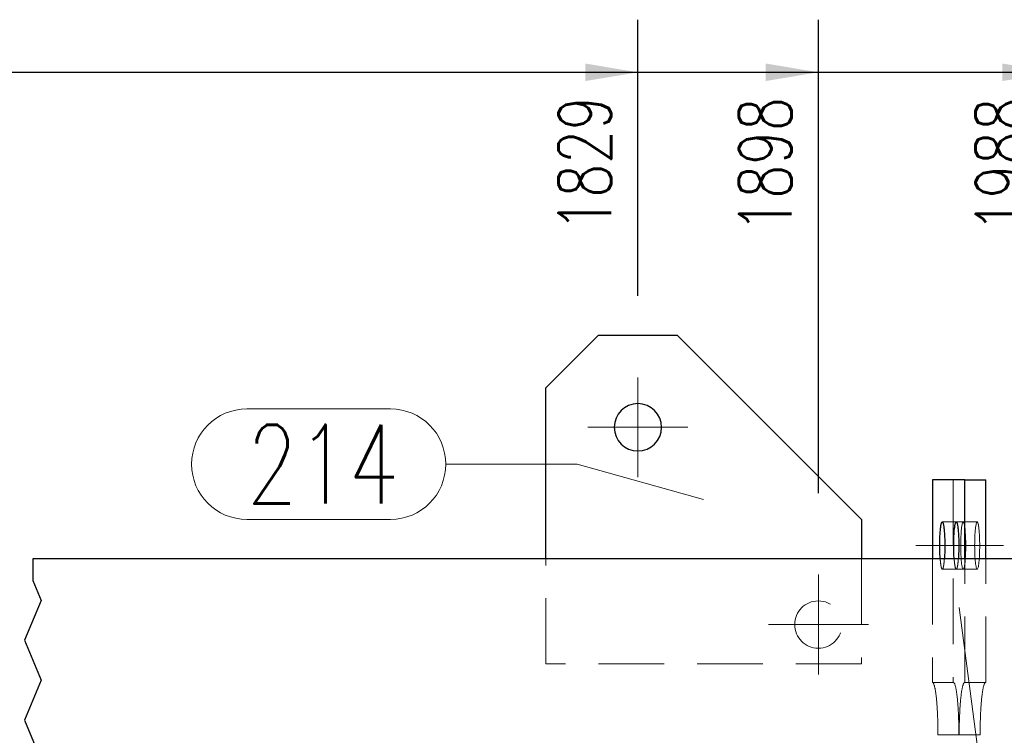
# Model space of a CAD drawing. Header units: millimetres. Extents: x -144 to 709, y 12312 to 12982.
# Tile 17 of 57: x 0 to 37, y 12572 to 12600. Entities that reach past the tile are written whole.
import ezdxf

# ---------------------------------------------------------------- set-up
doc = ezdxf.new("R2010")
doc.units = ezdxf.units.MM
doc.header["$LTSCALE"] = 10
doc.linetypes.add('HIDDEN', pattern=[0.375, 0.25, -0.125])
doc.linetypes.add('MITTE', pattern=[2, 1.25, -0.25, 0.25, -0.25])
doc.layers.get('Defpoints').update_dxf_attribs({"color": 1})
for name, color, linetype, lineweight in [('PS_Bolt', 4, 'Continuous', 13), ('PS_DIM', 4, 'Continuous', 13), ('PS_Hidden', 2, 'HIDDEN', 9), ('PS_Mid', 5, 'MITTE', 15), ('PS_Pos', 1, 'Continuous', 15), ('PS_Shape', 161, 'Continuous', 30), ('PS_SOLID', 7, 'Continuous', 30)]:
    doc.layers.add(name, color=color, linetype=linetype, lineweight=lineweight)
doc.styles.add('simplex', font='simplex.shx', dxfattribs={"width": 0.75})
doc.dimstyles.new('1_10_GŁ_DS1-LS10', dxfattribs={"dimtxt": 2, "dimasz": 2, "dimexe": 2, "dimexo": 5, "dimgap": 1, "dimtad": 1, "dimjust": 4, "dimdec": 0, "dimlfac": 10, "dimtxsty": 'simplex', "dimblk1": 'NONE', "dimsah": 1, "dimcen": 2, "dimclrd": 256, "dimclre": 256, "dimclrt": 3, "dimadec": 1, "dimazin": 0, "dimtfac": 1, "dimtdec": 0, "dimtmove": 2, "dimatfit": 3, "dimfxl": 1, "dimarcsym": 0})

# ---------------------------------------------------------------- blocks, each defined once
blk = doc.blocks.new('*D133')
at = {"layer": 'Defpoints', "color": 0, "transparency": 16777216}
for p in [(23.41, 12597.537), (23.41, 12584.037), (-62.639, 12565.037)]:
    blk.add_point(p, dxfattribs=at)
at = {"layer": 'PS_DIM', "lineweight": -2, "transparency": 16777216}
for p, q in [((-62.639, 12570.037), (-62.639, 12599.537)), ((23.41, 12589.037), (23.41, 12599.537)), ((-62.639, 12597.537), (21.41, 12597.537))]:
    blk.add_line(p, q, dxfattribs=at)
at = {"layer": 'PS_DIM', "transparency": 16777216}
blk.add_solid([(21.41, 12597.871), (21.41, 12597.204), (23.41, 12597.537)], dxfattribs=at)
at = {"layer": 'PS_DIM', "color": 3, "transparency": 16777216, "insert": (21.39, 12594.053), "char_height": 2, "attachment_point": 5, "rotation": 90, "style": 'simplex'}
blk.add_mtext('1829', dxfattribs=at)
blk = doc.blocks.new('_None')
blk = doc.blocks.new('*D134')
at = {"layer": 'Defpoints', "color": 0, "transparency": 16777216}
for p in [(30.271, 12597.537), (30.271, 12576.537), (-62.639, 12565.037)]:
    blk.add_point(p, dxfattribs=at)
at = {"layer": 'PS_DIM', "lineweight": -2, "transparency": 16777216}
for p, q in [((-62.639, 12570.037), (-62.639, 12599.537)), ((30.271, 12581.537), (30.271, 12599.537)), ((-62.639, 12597.537), (28.271, 12597.537))]:
    blk.add_line(p, q, dxfattribs=at)
at = {"layer": 'PS_DIM', "transparency": 16777216}
blk.add_solid([(28.271, 12597.871), (28.271, 12597.204), (30.271, 12597.537)], dxfattribs=at)
at = {"layer": 'PS_DIM', "color": 3, "transparency": 16777216, "insert": (28.251, 12594.017), "char_height": 2, "attachment_point": 5, "rotation": 90, "style": 'simplex'}
blk.add_mtext('1898', dxfattribs=at)
blk = doc.blocks.new('*D135')
at = {"layer": 'Defpoints', "color": 0, "transparency": 16777216}
for p in [(39.271, 12597.537), (39.271, 12576.537), (-62.639, 12565.037)]:
    blk.add_point(p, dxfattribs=at)
at = {"layer": 'PS_DIM', "lineweight": -2, "transparency": 16777216}
for p, q in [((-62.639, 12570.037), (-62.639, 12599.537)), ((39.271, 12581.537), (39.271, 12599.537)), ((-62.639, 12597.537), (37.271, 12597.537))]:
    blk.add_line(p, q, dxfattribs=at)
at = {"layer": 'PS_DIM', "transparency": 16777216}
blk.add_solid([(37.271, 12597.871), (37.271, 12597.204), (39.271, 12597.537)], dxfattribs=at)
at = {"layer": 'PS_DIM', "color": 3, "transparency": 16777216, "insert": (37.251, 12594.017), "char_height": 2, "attachment_point": 5, "rotation": 90, "style": 'simplex'}
blk.add_mtext('1988', dxfattribs=at)
blk = doc.blocks.new('*D136')
at = {"layer": 'Defpoints', "color": 0, "transparency": 16777216}
for p in [(49.059, 12597.537), (49.059, 12584.037), (-62.639, 12565.037)]:
    blk.add_point(p, dxfattribs=at)
at = {"layer": 'PS_DIM', "lineweight": -2, "transparency": 16777216}
for p, q in [((-62.639, 12570.037), (-62.639, 12599.537)), ((49.059, 12589.037), (49.059, 12599.537)), ((-62.639, 12597.537), (47.059, 12597.537))]:
    blk.add_line(p, q, dxfattribs=at)
at = {"layer": 'PS_DIM', "transparency": 16777216}
blk.add_solid([(47.059, 12597.871), (47.059, 12597.204), (49.059, 12597.537)], dxfattribs=at)
at = {"layer": 'PS_DIM', "color": 3, "transparency": 16777216, "insert": (47.039, 12593.91), "char_height": 2, "attachment_point": 5, "rotation": 90, "style": 'simplex'}
blk.add_mtext('2086', dxfattribs=at)
blk = doc.blocks.new('*D137')
at = {"layer": 'Defpoints', "color": 0, "transparency": 16777216}
for p in [(191.459, 12597.537), (191.459, 12576.537), (-62.639, 12565.037)]:
    blk.add_point(p, dxfattribs=at)
at = {"layer": 'PS_DIM', "lineweight": -2, "transparency": 16777216}
for p, q in [((-62.639, 12570.037), (-62.639, 12599.537)), ((191.459, 12581.537), (191.459, 12599.537)), ((-62.639, 12597.537), (189.459, 12597.537))]:
    blk.add_line(p, q, dxfattribs=at)
at = {"layer": 'PS_DIM', "transparency": 16777216}
blk.add_solid([(189.459, 12597.871), (189.459, 12597.204), (191.459, 12597.537)], dxfattribs=at)
at = {"layer": 'PS_DIM', "color": 3, "transparency": 16777216, "insert": (189.439, 12593.91), "char_height": 2, "attachment_point": 5, "rotation": 90, "style": 'simplex'}
blk.add_mtext('6926', dxfattribs=at)
blk = doc.blocks.new('*D138')
at = {"layer": 'Defpoints', "color": 0, "transparency": 16777216}
for p in [(200.459, 12597.537), (200.459, 12576.537), (-62.639, 12565.037)]:
    blk.add_point(p, dxfattribs=at)
at = {"layer": 'PS_DIM', "lineweight": -2, "transparency": 16777216}
for p, q in [((-62.639, 12570.037), (-62.639, 12599.537)), ((200.459, 12581.537), (200.459, 12599.537)), ((-62.639, 12597.537), (198.459, 12597.537))]:
    blk.add_line(p, q, dxfattribs=at)
at = {"layer": 'PS_DIM', "transparency": 16777216}
blk.add_solid([(198.459, 12597.871), (198.459, 12597.204), (200.459, 12597.537)], dxfattribs=at)
at = {"layer": 'PS_DIM', "color": 3, "transparency": 16777216, "insert": (198.439, 12594.053), "char_height": 2, "attachment_point": 5, "rotation": 90, "style": 'simplex'}
blk.add_mtext('7016', dxfattribs=at)
blk = doc.blocks.new('*D139')
at = {"layer": 'Defpoints', "color": 0, "transparency": 16777216}
for p in [(211.897, 12597.537), (211.897, 12584.037), (-62.639, 12565.037)]:
    blk.add_point(p, dxfattribs=at)
at = {"layer": 'PS_DIM', "lineweight": -2, "transparency": 16777216}
for p, q in [((-62.639, 12570.037), (-62.639, 12599.537)), ((211.897, 12589.037), (211.897, 12599.537)), ((-62.639, 12597.537), (209.897, 12597.537))]:
    blk.add_line(p, q, dxfattribs=at)
at = {"layer": 'PS_DIM', "transparency": 16777216}
blk.add_solid([(209.897, 12597.871), (209.897, 12597.204), (211.897, 12597.537)], dxfattribs=at)
at = {"layer": 'PS_DIM', "color": 3, "transparency": 16777216, "insert": (209.877, 12594.017), "char_height": 2, "attachment_point": 5, "rotation": 90, "style": 'simplex'}
blk.add_mtext('7130', dxfattribs=at)
blk = doc.blocks.new('*D140')
at = {"layer": 'Defpoints', "color": 0, "transparency": 16777216}
for p in [(231.897, 12597.537), (231.897, 12584.037), (-62.639, 12565.037)]:
    blk.add_point(p, dxfattribs=at)
at = {"layer": 'PS_DIM', "lineweight": -2, "transparency": 16777216}
for p, q in [((-62.639, 12570.037), (-62.639, 12599.537)), ((231.897, 12589.037), (231.897, 12599.537)), ((-62.639, 12597.537), (229.897, 12597.537))]:
    blk.add_line(p, q, dxfattribs=at)
at = {"layer": 'PS_DIM', "transparency": 16777216}
blk.add_solid([(229.897, 12597.871), (229.897, 12597.204), (231.897, 12597.537)], dxfattribs=at)
at = {"layer": 'PS_DIM', "color": 3, "transparency": 16777216, "insert": (229.877, 12593.875), "char_height": 2, "attachment_point": 5, "rotation": 90, "style": 'simplex'}
blk.add_mtext('7330', dxfattribs=at)
blk = doc.blocks.new('*D141')
at = {"layer": 'Defpoints', "color": 0, "transparency": 16777216}
for p in [(327.897, 12597.537), (327.897, 12584.037), (-62.639, 12565.037)]:
    blk.add_point(p, dxfattribs=at)
at = {"layer": 'PS_DIM', "lineweight": -2, "transparency": 16777216}
for p, q in [((-62.639, 12570.037), (-62.639, 12599.537)), ((327.897, 12589.037), (327.897, 12599.537)), ((-62.639, 12597.537), (325.897, 12597.537))]:
    blk.add_line(p, q, dxfattribs=at)
at = {"layer": 'PS_DIM', "transparency": 16777216}
blk.add_solid([(325.897, 12597.871), (325.897, 12597.204), (327.897, 12597.537)], dxfattribs=at)
at = {"layer": 'PS_DIM', "color": 3, "transparency": 16777216, "insert": (325.877, 12593.446), "char_height": 2, "attachment_point": 5, "rotation": 90, "style": 'simplex'}
blk.add_mtext('11730', dxfattribs=at)
blk = doc.blocks.new('*D142')
at = {"layer": 'Defpoints', "color": 0, "transparency": 16777216}
for p in [(348.298, 12597.537), (348.298, 12576.537), (-62.639, 12565.037)]:
    blk.add_point(p, dxfattribs=at)
at = {"layer": 'PS_DIM', "lineweight": -2, "transparency": 16777216}
for p, q in [((-62.639, 12570.037), (-62.639, 12599.537)), ((348.298, 12581.537), (348.298, 12599.537)), ((-62.639, 12597.537), (346.298, 12597.537))]:
    blk.add_line(p, q, dxfattribs=at)
at = {"layer": 'PS_DIM', "transparency": 16777216}
blk.add_solid([(346.298, 12597.871), (346.298, 12597.204), (348.298, 12597.537)], dxfattribs=at)
at = {"layer": 'PS_DIM', "color": 3, "transparency": 16777216, "insert": (346.278, 12593.446), "char_height": 2, "attachment_point": 5, "rotation": 90, "style": 'simplex'}
blk.add_mtext('11935', dxfattribs=at)
blk = doc.blocks.new('*D143')
at = {"layer": 'Defpoints', "color": 0, "transparency": 16777216}
for p in [(356.87, 12597.537), (356.87, 12579.037), (-62.639, 12565.037)]:
    blk.add_point(p, dxfattribs=at)
at = {"layer": 'PS_DIM', "lineweight": -2, "transparency": 16777216}
for p, q in [((-62.639, 12570.037), (-62.639, 12599.537)), ((356.87, 12584.037), (356.87, 12599.537)), ((-62.639, 12597.537), (354.87, 12597.537))]:
    blk.add_line(p, q, dxfattribs=at)
at = {"layer": 'PS_DIM', "transparency": 16777216}
blk.add_solid([(354.87, 12597.871), (354.87, 12597.204), (356.87, 12597.537)], dxfattribs=at)
at = {"layer": 'PS_DIM', "color": 3, "transparency": 16777216, "insert": (354.85, 12593.303), "char_height": 2, "attachment_point": 5, "rotation": 90, "style": 'simplex'}
blk.add_mtext('12020', dxfattribs=at)
blk = doc.blocks.new('*X353')
at = {"color": 1}
for p, q in [((0.41, 12579.037), (0.41, 12578.214)), ((0.41, 12578.214), (0.731, 12577.455)), ((0.731, 12577.455), (0.089, 12575.938)), ((0.089, 12575.938), (0.731, 12574.421)), ((0.731, 12574.421), (0.089, 12572.904)), ((0.089, 12572.904), (0.731, 12571.387))]:
    blk.add_line(p, q, dxfattribs=at)
at = {"layer": 'PS_Hidden', "color": 2, "linetype": 'HIDDEN'}
for p, q in [((35.401, 12582.037), (35.401, 12574.337)), ((34.983, 12580.437), (35.513, 12580.437)), ((35.513, 12580.437), (36.309, 12580.437)), ((35.717, 12580.233), (35.71, 12580.174)), ((35.725, 12580.286), (35.717, 12580.233)), ((35.733, 12580.331), (35.725, 12580.286)), ((35.741, 12580.369), (35.733, 12580.331)), ((35.75, 12580.399), (35.741, 12580.369)), ((35.759, 12580.42), (35.75, 12580.399)), ((35.769, 12580.433), (35.759, 12580.42)), ((35.778, 12580.437), (35.769, 12580.433)), ((35.787, 12580.433), (35.778, 12580.437)), ((35.797, 12580.42), (35.787, 12580.433)), ((35.806, 12580.399), (35.797, 12580.42)), ((35.815, 12580.369), (35.806, 12580.399)), ((35.823, 12580.331), (35.815, 12580.369)), ((35.831, 12580.286), (35.823, 12580.331)), ((35.839, 12580.233), (35.831, 12580.286)), ((35.846, 12580.174), (35.839, 12580.233)), ((36.248, 12580.233), (36.241, 12580.174)), ((36.256, 12580.286), (36.248, 12580.233)), ((36.264, 12580.331), (36.256, 12580.286)), ((36.272, 12580.369), (36.264, 12580.331)), ((36.281, 12580.399), (36.272, 12580.369)), ((36.29, 12580.42), (36.281, 12580.399)), ((36.299, 12580.433), (36.29, 12580.42)), ((36.309, 12580.437), (36.299, 12580.433)), ((36.318, 12580.433), (36.309, 12580.437)), ((36.327, 12580.42), (36.318, 12580.433)), ((36.336, 12580.399), (36.327, 12580.42)), ((36.345, 12580.369), (36.336, 12580.399)), ((36.354, 12580.331), (36.345, 12580.369)), ((36.362, 12580.286), (36.354, 12580.331)), ((36.369, 12580.233), (36.362, 12580.286)), ((36.376, 12580.174), (36.369, 12580.233)), ((35.69, 12579.882), (35.687, 12579.799)), ((35.694, 12579.962), (35.69, 12579.882)), ((35.699, 12580.037), (35.694, 12579.962)), ((35.704, 12580.108), (35.699, 12580.037)), ((35.71, 12580.174), (35.704, 12580.108)), ((35.852, 12580.108), (35.846, 12580.174)), ((35.857, 12580.037), (35.852, 12580.108)), ((35.862, 12579.962), (35.857, 12580.037)), ((35.866, 12579.882), (35.862, 12579.962)), ((35.869, 12579.799), (35.866, 12579.882)), ((36.22, 12579.882), (36.217, 12579.799)), ((36.224, 12579.962), (36.22, 12579.882)), ((36.229, 12580.037), (36.224, 12579.962)), ((36.235, 12580.108), (36.229, 12580.037)), ((36.241, 12580.174), (36.235, 12580.108)), ((36.382, 12580.108), (36.376, 12580.174)), ((36.388, 12580.037), (36.382, 12580.108)), ((36.393, 12579.962), (36.388, 12580.037)), ((36.397, 12579.882), (36.393, 12579.962)), ((36.4, 12579.799), (36.397, 12579.882)), ((35.683, 12579.626), (35.682, 12579.537)), ((35.682, 12579.537), (35.683, 12579.449)), ((35.684, 12579.713), (35.683, 12579.626)), ((35.687, 12579.799), (35.684, 12579.713)), ((35.872, 12579.713), (35.869, 12579.799)), ((35.873, 12579.626), (35.872, 12579.713)), ((35.874, 12579.537), (35.873, 12579.626)), ((35.873, 12579.449), (35.874, 12579.537)), ((36.214, 12579.626), (36.213, 12579.537)), ((36.213, 12579.537), (36.214, 12579.449)), ((36.215, 12579.713), (36.214, 12579.626)), ((36.217, 12579.799), (36.215, 12579.713)), ((36.402, 12579.713), (36.4, 12579.799)), ((36.404, 12579.626), (36.402, 12579.713)), ((36.404, 12579.537), (36.404, 12579.626)), ((36.404, 12579.449), (36.404, 12579.537)), ((35.683, 12579.449), (35.684, 12579.362)), ((35.684, 12579.362), (35.687, 12579.276)), ((35.687, 12579.276), (35.69, 12579.193)), ((35.69, 12579.193), (35.694, 12579.113)), ((35.694, 12579.113), (35.699, 12579.037)), ((35.857, 12579.037), (35.862, 12579.113)), ((35.862, 12579.113), (35.866, 12579.193)), ((35.866, 12579.193), (35.869, 12579.276)), ((35.869, 12579.276), (35.872, 12579.362)), ((35.872, 12579.362), (35.873, 12579.449)), ((36.214, 12579.449), (36.215, 12579.362)), ((36.215, 12579.362), (36.217, 12579.276)), ((36.217, 12579.276), (36.22, 12579.193)), ((36.22, 12579.193), (36.224, 12579.113)), ((36.224, 12579.113), (36.229, 12579.037)), ((36.388, 12579.037), (36.393, 12579.113)), ((36.393, 12579.113), (36.397, 12579.193)), ((36.397, 12579.193), (36.4, 12579.276)), ((36.4, 12579.276), (36.402, 12579.362)), ((36.402, 12579.362), (36.404, 12579.449)), ((19.91, 12575.037), (19.91, 12579.037)), ((31.91, 12579.037), (31.91, 12575.037)), ((34.606, 12579.037), (34.606, 12574.337)), ((34.904, 12579.026), (34.903, 12579.037)), ((34.903, 12579.037), (34.903, 12579.037)), ((34.905, 12579.015), (34.904, 12579.026)), ((34.906, 12579.004), (34.905, 12579.015)), ((34.907, 12578.993), (34.906, 12579.004)), ((34.907, 12578.982), (34.907, 12578.993)), ((34.908, 12578.971), (34.907, 12578.982)), ((34.909, 12578.96), (34.908, 12578.971)), ((34.91, 12578.95), (34.909, 12578.96)), ((34.911, 12578.939), (34.91, 12578.95)), ((34.912, 12578.929), (34.911, 12578.939)), ((34.913, 12578.919), (34.912, 12578.929)), ((34.914, 12578.909), (34.913, 12578.919)), ((34.915, 12578.899), (34.914, 12578.909)), ((34.916, 12578.889), (34.915, 12578.899)), ((34.917, 12578.88), (34.916, 12578.889)), ((34.918, 12578.871), (34.917, 12578.88)), ((34.919, 12578.861), (34.918, 12578.871)), ((34.921, 12578.852), (34.919, 12578.861)), ((34.922, 12578.844), (34.921, 12578.852)), ((34.923, 12578.835), (34.922, 12578.844)), ((34.924, 12578.826), (34.923, 12578.835)), ((34.925, 12578.818), (34.924, 12578.826)), ((34.926, 12578.81), (34.925, 12578.818)), ((34.928, 12578.802), (34.926, 12578.81)), ((34.929, 12578.794), (34.928, 12578.802)), ((34.93, 12578.786), (34.929, 12578.794)), ((34.931, 12578.779), (34.93, 12578.786)), ((34.932, 12578.771), (34.931, 12578.779)), ((34.934, 12578.764), (34.932, 12578.771)), ((34.935, 12578.757), (34.934, 12578.764)), ((34.936, 12578.75), (34.935, 12578.757)), ((34.938, 12578.744), (34.936, 12578.75)), ((34.939, 12578.737), (34.938, 12578.744)), ((34.94, 12578.731), (34.939, 12578.737)), ((34.941, 12578.725), (34.94, 12578.731)), ((34.943, 12578.719), (34.941, 12578.725)), ((35.024, 12578.725), (35.022, 12578.719)), ((35.025, 12578.731), (35.024, 12578.725)), ((35.026, 12578.737), (35.025, 12578.731)), ((35.028, 12578.744), (35.026, 12578.737)), ((35.029, 12578.75), (35.028, 12578.744)), ((35.03, 12578.757), (35.029, 12578.75)), ((35.031, 12578.764), (35.03, 12578.757)), ((35.033, 12578.771), (35.031, 12578.764)), ((35.034, 12578.779), (35.033, 12578.771)), ((35.035, 12578.786), (35.034, 12578.779)), ((35.036, 12578.794), (35.035, 12578.786)), ((35.038, 12578.802), (35.036, 12578.794)), ((35.039, 12578.81), (35.038, 12578.802)), ((35.04, 12578.818), (35.039, 12578.81)), ((35.041, 12578.826), (35.04, 12578.818)), ((35.042, 12578.835), (35.041, 12578.826)), ((35.043, 12578.844), (35.042, 12578.835)), ((35.044, 12578.852), (35.043, 12578.844)), ((35.046, 12578.861), (35.044, 12578.852)), ((35.047, 12578.871), (35.046, 12578.861)), ((35.048, 12578.88), (35.047, 12578.871)), ((35.049, 12578.889), (35.048, 12578.88)), ((35.05, 12578.899), (35.049, 12578.889)), ((35.051, 12578.909), (35.05, 12578.899)), ((35.052, 12578.919), (35.051, 12578.909)), ((35.053, 12578.929), (35.052, 12578.919)), ((35.054, 12578.939), (35.053, 12578.929)), ((35.055, 12578.95), (35.054, 12578.939)), ((35.056, 12578.96), (35.055, 12578.95)), ((35.057, 12578.971), (35.056, 12578.96)), ((35.058, 12578.982), (35.057, 12578.971)), ((35.059, 12578.993), (35.058, 12578.982)), ((35.06, 12579.015), (35.059, 12579.004)), ((35.059, 12579.004), (35.059, 12578.993)), ((35.061, 12579.026), (35.06, 12579.015)), ((35.062, 12579.037), (35.061, 12579.026)), ((35.435, 12579.026), (35.434, 12579.037)), ((35.435, 12579.015), (35.435, 12579.026)), ((35.436, 12579.004), (35.435, 12579.015)), ((35.437, 12578.993), (35.436, 12579.004)), ((35.438, 12578.982), (35.437, 12578.993)), ((35.439, 12578.971), (35.438, 12578.982)), ((35.44, 12578.96), (35.439, 12578.971)), ((35.441, 12578.95), (35.44, 12578.96)), ((35.442, 12578.939), (35.441, 12578.95)), ((35.443, 12578.929), (35.442, 12578.939)), ((35.444, 12578.919), (35.443, 12578.929)), ((35.445, 12578.909), (35.444, 12578.919)), ((35.446, 12578.899), (35.445, 12578.909)), ((35.447, 12578.889), (35.446, 12578.899)), ((35.448, 12578.88), (35.447, 12578.889)), ((35.449, 12578.871), (35.448, 12578.88)), ((35.45, 12578.861), (35.449, 12578.871)), ((35.451, 12578.852), (35.45, 12578.861)), ((35.452, 12578.844), (35.451, 12578.852)), ((35.453, 12578.835), (35.452, 12578.844)), ((35.455, 12578.826), (35.453, 12578.835)), ((35.456, 12578.818), (35.455, 12578.826)), ((35.457, 12578.81), (35.456, 12578.818)), ((35.458, 12578.802), (35.457, 12578.81)), ((35.459, 12578.794), (35.458, 12578.802)), ((35.461, 12578.786), (35.459, 12578.794)), ((35.462, 12578.779), (35.461, 12578.786)), ((35.463, 12578.771), (35.462, 12578.779)), ((35.464, 12578.764), (35.463, 12578.771)), ((35.466, 12578.757), (35.464, 12578.764)), ((35.467, 12578.75), (35.466, 12578.757)), ((35.468, 12578.744), (35.467, 12578.75)), ((35.469, 12578.737), (35.468, 12578.744)), ((35.471, 12578.731), (35.469, 12578.737)), ((35.472, 12578.725), (35.471, 12578.731)), ((35.473, 12578.719), (35.472, 12578.725)), ((35.554, 12578.725), (35.553, 12578.719)), ((35.556, 12578.731), (35.554, 12578.725)), ((35.557, 12578.737), (35.556, 12578.731)), ((35.558, 12578.744), (35.557, 12578.737)), ((35.559, 12578.75), (35.558, 12578.744)), ((35.561, 12578.757), (35.559, 12578.75)), ((35.562, 12578.764), (35.561, 12578.757)), ((35.563, 12578.771), (35.562, 12578.764)), ((35.565, 12578.779), (35.563, 12578.771)), ((35.566, 12578.786), (35.565, 12578.779)), ((35.567, 12578.794), (35.566, 12578.786)), ((35.568, 12578.802), (35.567, 12578.794)), ((35.569, 12578.81), (35.568, 12578.802)), ((35.571, 12578.818), (35.569, 12578.81)), ((35.572, 12578.826), (35.571, 12578.818)), ((35.573, 12578.835), (35.572, 12578.826)), ((35.574, 12578.844), (35.573, 12578.835)), ((35.575, 12578.852), (35.574, 12578.844)), ((35.576, 12578.861), (35.575, 12578.852)), ((35.577, 12578.871), (35.576, 12578.861)), ((35.578, 12578.88), (35.577, 12578.871)), ((35.579, 12578.889), (35.578, 12578.88)), ((35.58, 12578.899), (35.579, 12578.889)), ((35.582, 12578.909), (35.58, 12578.899)), ((35.583, 12578.919), (35.582, 12578.909)), ((35.584, 12578.929), (35.583, 12578.919)), ((35.585, 12578.939), (35.584, 12578.929)), ((35.586, 12578.96), (35.585, 12578.95)), ((35.585, 12578.95), (35.585, 12578.939)), ((35.587, 12578.971), (35.586, 12578.96)), ((35.588, 12578.982), (35.587, 12578.971)), ((35.589, 12578.993), (35.588, 12578.982)), ((35.59, 12579.004), (35.589, 12578.993)), ((35.591, 12579.015), (35.59, 12579.004)), ((35.592, 12579.026), (35.591, 12579.015)), ((35.593, 12579.037), (35.592, 12579.026)), ((35.699, 12579.037), (35.704, 12578.967)), ((35.704, 12578.967), (35.71, 12578.901)), ((35.71, 12578.901), (35.717, 12578.842)), ((35.717, 12578.842), (35.725, 12578.789)), ((35.725, 12578.789), (35.733, 12578.744)), ((35.733, 12578.744), (35.741, 12578.706)), ((35.815, 12578.706), (35.823, 12578.744)), ((35.823, 12578.744), (35.831, 12578.789)), ((35.831, 12578.789), (35.839, 12578.842)), ((35.837, 12574.337), (35.837, 12579.037)), ((35.839, 12578.842), (35.846, 12578.901)), ((35.846, 12578.901), (35.852, 12578.967)), ((35.852, 12578.967), (35.857, 12579.037)), ((36.229, 12579.037), (36.235, 12578.967)), ((36.235, 12578.967), (36.241, 12578.901)), ((36.241, 12578.901), (36.248, 12578.842)), ((36.248, 12578.842), (36.256, 12578.789)), ((36.256, 12578.789), (36.264, 12578.744)), ((36.264, 12578.744), (36.272, 12578.706)), ((36.345, 12578.706), (36.354, 12578.744)), ((36.354, 12578.744), (36.362, 12578.789)), ((36.362, 12578.789), (36.369, 12578.842)), ((36.369, 12578.842), (36.376, 12578.901)), ((36.376, 12578.901), (36.382, 12578.967)), ((36.382, 12578.967), (36.388, 12579.037)), ((36.632, 12574.337), (36.632, 12579.037)), ((34.944, 12578.714), (34.943, 12578.719)), ((34.945, 12578.708), (34.944, 12578.714)), ((34.947, 12578.703), (34.945, 12578.708)), ((34.948, 12578.698), (34.947, 12578.703)), ((34.95, 12578.693), (34.948, 12578.698)), ((34.951, 12578.688), (34.95, 12578.693)), ((34.952, 12578.684), (34.951, 12578.688)), ((34.954, 12578.679), (34.952, 12578.684)), ((34.955, 12578.675), (34.954, 12578.679)), ((34.956, 12578.672), (34.955, 12578.675)), ((34.958, 12578.668), (34.956, 12578.672)), ((34.959, 12578.664), (34.958, 12578.668)), ((34.961, 12578.661), (34.959, 12578.664)), ((34.962, 12578.658), (34.961, 12578.661)), ((34.964, 12578.655), (34.962, 12578.658)), ((34.965, 12578.653), (34.964, 12578.655)), ((34.966, 12578.65), (34.965, 12578.653)), ((34.968, 12578.648), (34.966, 12578.65)), ((34.969, 12578.646), (34.968, 12578.648)), ((34.971, 12578.644), (34.969, 12578.646)), ((34.972, 12578.643), (34.971, 12578.644)), ((34.974, 12578.641), (34.972, 12578.643)), ((34.975, 12578.64), (34.974, 12578.641)), ((34.977, 12578.639), (34.975, 12578.64)), ((34.978, 12578.638), (34.977, 12578.639)), ((34.98, 12578.638), (34.978, 12578.638)), ((34.981, 12578.638), (34.98, 12578.638)), ((34.983, 12578.637), (34.981, 12578.638)), ((34.984, 12578.638), (34.983, 12578.637)), ((34.983, 12578.637), (34.983, 12578.637)), ((34.983, 12578.637), (35.513, 12578.637)), ((34.985, 12578.638), (34.984, 12578.638)), ((34.987, 12578.638), (34.985, 12578.638)), ((34.988, 12578.639), (34.987, 12578.638)), ((34.99, 12578.64), (34.988, 12578.639)), ((34.991, 12578.641), (34.99, 12578.64)), ((34.993, 12578.643), (34.991, 12578.641)), ((34.994, 12578.644), (34.993, 12578.643)), ((34.996, 12578.646), (34.994, 12578.644)), ((34.997, 12578.648), (34.996, 12578.646)), ((34.999, 12578.65), (34.997, 12578.648)), ((35, 12578.653), (34.999, 12578.65)), ((35.001, 12578.655), (35, 12578.653)), ((35.003, 12578.658), (35.001, 12578.655)), ((35.004, 12578.661), (35.003, 12578.658)), ((35.006, 12578.664), (35.004, 12578.661)), ((35.007, 12578.668), (35.006, 12578.664)), ((35.009, 12578.672), (35.007, 12578.668)), ((35.01, 12578.675), (35.009, 12578.672)), ((35.011, 12578.679), (35.01, 12578.675)), ((35.013, 12578.684), (35.011, 12578.679)), ((35.014, 12578.688), (35.013, 12578.684)), ((35.016, 12578.693), (35.014, 12578.688)), ((35.017, 12578.698), (35.016, 12578.693)), ((35.018, 12578.703), (35.017, 12578.698)), ((35.02, 12578.708), (35.018, 12578.703)), ((35.021, 12578.714), (35.02, 12578.708)), ((35.022, 12578.719), (35.021, 12578.714)), ((35.475, 12578.714), (35.473, 12578.719)), ((35.476, 12578.708), (35.475, 12578.714)), ((35.477, 12578.703), (35.476, 12578.708)), ((35.479, 12578.698), (35.477, 12578.703)), ((35.48, 12578.693), (35.479, 12578.698)), ((35.482, 12578.688), (35.48, 12578.693)), ((35.483, 12578.684), (35.482, 12578.688)), ((35.484, 12578.679), (35.483, 12578.684)), ((35.486, 12578.675), (35.484, 12578.679)), ((35.487, 12578.672), (35.486, 12578.675)), ((35.489, 12578.668), (35.487, 12578.672)), ((35.49, 12578.664), (35.489, 12578.668)), ((35.491, 12578.661), (35.49, 12578.664)), ((35.493, 12578.658), (35.491, 12578.661)), ((35.494, 12578.655), (35.493, 12578.658)), ((35.496, 12578.653), (35.494, 12578.655)), ((35.497, 12578.65), (35.496, 12578.653)), ((35.499, 12578.648), (35.497, 12578.65)), ((35.5, 12578.646), (35.499, 12578.648)), ((35.501, 12578.644), (35.5, 12578.646)), ((35.503, 12578.643), (35.501, 12578.644)), ((35.504, 12578.641), (35.503, 12578.643)), ((35.506, 12578.64), (35.504, 12578.641)), ((35.507, 12578.639), (35.506, 12578.64)), ((35.509, 12578.638), (35.507, 12578.639)), ((35.51, 12578.638), (35.509, 12578.638)), ((35.512, 12578.638), (35.51, 12578.638)), ((35.513, 12578.637), (35.512, 12578.638)), ((35.515, 12578.638), (35.513, 12578.637)), ((35.513, 12578.637), (35.513, 12578.637)), ((35.513, 12578.637), (36.309, 12578.637)), ((35.516, 12578.638), (35.515, 12578.638)), ((35.518, 12578.638), (35.516, 12578.638)), ((35.519, 12578.639), (35.518, 12578.638)), ((35.52, 12578.64), (35.519, 12578.639)), ((35.522, 12578.641), (35.52, 12578.64)), ((35.523, 12578.643), (35.522, 12578.641)), ((35.525, 12578.644), (35.523, 12578.643)), ((35.526, 12578.646), (35.525, 12578.644)), ((35.528, 12578.648), (35.526, 12578.646)), ((35.529, 12578.65), (35.528, 12578.648)), ((35.531, 12578.653), (35.529, 12578.65)), ((35.532, 12578.655), (35.531, 12578.653)), ((35.534, 12578.658), (35.532, 12578.655)), ((35.535, 12578.661), (35.534, 12578.658)), ((35.536, 12578.664), (35.535, 12578.661)), ((35.538, 12578.668), (35.536, 12578.664)), ((35.539, 12578.672), (35.538, 12578.668)), ((35.541, 12578.675), (35.539, 12578.672)), ((35.542, 12578.679), (35.541, 12578.675)), ((35.543, 12578.684), (35.542, 12578.679)), ((35.545, 12578.688), (35.543, 12578.684)), ((35.546, 12578.693), (35.545, 12578.688)), ((35.548, 12578.698), (35.546, 12578.693)), ((35.549, 12578.703), (35.548, 12578.698)), ((35.55, 12578.708), (35.549, 12578.703)), ((35.552, 12578.714), (35.55, 12578.708)), ((35.553, 12578.719), (35.552, 12578.714)), ((35.741, 12578.706), (35.75, 12578.676)), ((35.75, 12578.676), (35.759, 12578.655)), ((35.759, 12578.655), (35.769, 12578.642)), ((35.769, 12578.642), (35.778, 12578.637)), ((35.778, 12578.637), (35.787, 12578.642)), ((35.778, 12578.637), (35.778, 12578.637)), ((35.787, 12578.642), (35.797, 12578.655)), ((35.797, 12578.655), (35.806, 12578.676)), ((35.806, 12578.676), (35.815, 12578.706)), ((36.272, 12578.706), (36.281, 12578.676)), ((36.281, 12578.676), (36.29, 12578.655)), ((36.29, 12578.655), (36.299, 12578.642)), ((36.299, 12578.642), (36.309, 12578.637)), ((36.309, 12578.637), (36.318, 12578.642)), ((36.309, 12578.637), (36.309, 12578.637)), ((36.318, 12578.642), (36.327, 12578.655)), ((36.327, 12578.655), (36.336, 12578.676)), ((36.336, 12578.676), (36.345, 12578.706)), ((31.91, 12575.037), (19.91, 12575.037)), ((34.606, 12574.337), (34.611, 12574.337)), ((35.401, 12574.337), (34.606, 12574.337)), ((34.611, 12574.337), (34.616, 12574.335)), ((34.616, 12574.335), (34.621, 12574.332)), ((34.621, 12574.332), (34.626, 12574.328)), ((34.626, 12574.328), (34.632, 12574.322)), ((34.632, 12574.322), (34.637, 12574.316)), ((34.637, 12574.316), (34.642, 12574.308)), ((34.642, 12574.308), (34.647, 12574.299)), ((34.647, 12574.299), (34.652, 12574.289)), ((34.652, 12574.289), (34.657, 12574.278)), ((34.657, 12574.278), (34.662, 12574.265)), ((34.662, 12574.265), (34.667, 12574.251)), ((34.667, 12574.251), (34.672, 12574.237)), ((34.672, 12574.237), (34.677, 12574.221)), ((35.406, 12574.337), (35.401, 12574.337)), ((35.401, 12574.337), (35.401, 12574.337)), ((35.411, 12574.335), (35.406, 12574.337)), ((35.417, 12574.332), (35.411, 12574.335)), ((35.422, 12574.328), (35.417, 12574.332)), ((35.427, 12574.322), (35.422, 12574.328)), ((35.432, 12574.316), (35.427, 12574.322)), ((35.437, 12574.308), (35.432, 12574.316)), ((35.442, 12574.299), (35.437, 12574.308)), ((35.448, 12574.289), (35.442, 12574.299)), ((35.453, 12574.278), (35.448, 12574.289)), ((35.458, 12574.265), (35.453, 12574.278)), ((35.463, 12574.251), (35.458, 12574.265)), ((35.468, 12574.237), (35.463, 12574.251)), ((35.473, 12574.221), (35.468, 12574.237)), ((35.765, 12574.221), (35.77, 12574.237)), ((35.77, 12574.237), (35.775, 12574.251)), ((35.775, 12574.251), (35.78, 12574.265)), ((35.78, 12574.265), (35.785, 12574.278)), ((35.785, 12574.278), (35.79, 12574.289)), ((35.79, 12574.289), (35.795, 12574.299)), ((35.795, 12574.299), (35.8, 12574.308)), ((35.8, 12574.308), (35.805, 12574.316)), ((35.805, 12574.316), (35.811, 12574.322)), ((35.811, 12574.322), (35.816, 12574.328)), ((35.816, 12574.328), (35.821, 12574.332)), ((35.821, 12574.332), (35.826, 12574.335)), ((35.826, 12574.335), (35.831, 12574.337)), ((35.831, 12574.337), (35.837, 12574.337)), ((35.837, 12574.337), (36.632, 12574.337)), ((35.837, 12574.337), (35.837, 12574.337)), ((36.566, 12574.237), (36.561, 12574.221)), ((36.57, 12574.251), (36.566, 12574.237)), ((36.576, 12574.265), (36.57, 12574.251)), ((36.581, 12574.278), (36.576, 12574.265)), ((36.586, 12574.289), (36.581, 12574.278)), ((36.591, 12574.299), (36.586, 12574.289)), ((36.596, 12574.308), (36.591, 12574.299)), ((36.601, 12574.316), (36.596, 12574.308)), ((36.606, 12574.322), (36.601, 12574.316)), ((36.611, 12574.328), (36.606, 12574.322)), ((36.616, 12574.332), (36.611, 12574.328)), ((36.622, 12574.335), (36.616, 12574.332)), ((36.627, 12574.337), (36.622, 12574.335)), ((36.632, 12574.337), (36.627, 12574.337)), ((34.677, 12574.221), (34.682, 12574.203)), ((34.682, 12574.203), (34.687, 12574.185)), ((34.687, 12574.185), (34.692, 12574.166)), ((34.692, 12574.166), (34.696, 12574.145)), ((34.696, 12574.145), (34.701, 12574.124)), ((34.701, 12574.124), (34.706, 12574.101)), ((34.706, 12574.101), (34.71, 12574.078)), ((34.71, 12574.078), (34.715, 12574.053)), ((34.715, 12574.053), (34.719, 12574.027)), ((34.719, 12574.027), (34.723, 12574)), ((34.723, 12574), (34.728, 12573.973)), ((34.728, 12573.973), (34.732, 12573.944)), ((34.732, 12573.944), (34.736, 12573.914)), ((34.736, 12573.914), (34.74, 12573.883)), ((34.74, 12573.883), (34.744, 12573.852)), ((35.477, 12574.203), (35.473, 12574.221)), ((35.482, 12574.185), (35.477, 12574.203)), ((35.487, 12574.166), (35.482, 12574.185)), ((35.492, 12574.145), (35.487, 12574.166)), ((35.496, 12574.124), (35.492, 12574.145)), ((35.501, 12574.101), (35.496, 12574.124)), ((35.506, 12574.078), (35.501, 12574.101)), ((35.51, 12574.053), (35.506, 12574.078)), ((35.515, 12574.027), (35.51, 12574.053)), ((35.519, 12574), (35.515, 12574.027)), ((35.523, 12573.973), (35.519, 12574)), ((35.527, 12573.944), (35.523, 12573.973)), ((35.532, 12573.914), (35.527, 12573.944)), ((35.536, 12573.883), (35.532, 12573.914)), ((35.54, 12573.852), (35.536, 12573.883)), ((35.698, 12573.852), (35.702, 12573.883)), ((35.702, 12573.883), (35.706, 12573.914)), ((35.706, 12573.914), (35.71, 12573.944)), ((35.71, 12573.944), (35.714, 12573.973)), ((35.714, 12573.973), (35.719, 12574)), ((35.719, 12574), (35.723, 12574.027)), ((35.723, 12574.027), (35.728, 12574.053)), ((35.728, 12574.053), (35.732, 12574.078)), ((35.732, 12574.078), (35.737, 12574.101)), ((35.737, 12574.101), (35.741, 12574.124)), ((35.741, 12574.124), (35.746, 12574.145)), ((35.746, 12574.145), (35.751, 12574.166)), ((35.751, 12574.166), (35.755, 12574.185)), ((35.755, 12574.185), (35.76, 12574.203)), ((35.76, 12574.203), (35.765, 12574.221)), ((36.497, 12573.883), (36.493, 12573.852)), ((36.502, 12573.914), (36.497, 12573.883)), ((36.506, 12573.944), (36.502, 12573.914)), ((36.51, 12573.973), (36.506, 12573.944)), ((36.514, 12574), (36.51, 12573.973)), ((36.519, 12574.027), (36.514, 12574)), ((36.523, 12574.053), (36.519, 12574.027)), ((36.527, 12574.078), (36.523, 12574.053)), ((36.532, 12574.101), (36.527, 12574.078)), ((36.537, 12574.124), (36.532, 12574.101)), ((36.541, 12574.145), (36.537, 12574.124)), ((36.546, 12574.166), (36.541, 12574.145)), ((36.551, 12574.185), (36.546, 12574.166)), ((36.556, 12574.203), (36.551, 12574.185)), ((36.561, 12574.221), (36.556, 12574.203)), ((34.744, 12573.852), (34.748, 12573.819)), ((34.748, 12573.819), (34.752, 12573.786)), ((34.752, 12573.786), (34.756, 12573.752)), ((34.756, 12573.752), (34.759, 12573.717)), ((34.759, 12573.717), (34.763, 12573.681)), ((34.763, 12573.681), (34.766, 12573.644)), ((34.766, 12573.644), (34.77, 12573.606)), ((34.77, 12573.606), (34.773, 12573.568)), ((34.773, 12573.568), (34.776, 12573.529)), ((34.776, 12573.529), (34.779, 12573.489)), ((34.779, 12573.489), (34.782, 12573.449)), ((35.544, 12573.819), (35.54, 12573.852)), ((35.547, 12573.786), (35.544, 12573.819)), ((35.551, 12573.752), (35.547, 12573.786)), ((35.555, 12573.717), (35.551, 12573.752)), ((35.558, 12573.681), (35.555, 12573.717)), ((35.562, 12573.644), (35.558, 12573.681)), ((35.565, 12573.606), (35.562, 12573.644)), ((35.568, 12573.568), (35.565, 12573.606)), ((35.572, 12573.529), (35.568, 12573.568)), ((35.575, 12573.489), (35.572, 12573.529)), ((35.578, 12573.449), (35.575, 12573.489)), ((35.66, 12573.449), (35.663, 12573.489)), ((35.663, 12573.489), (35.666, 12573.529)), ((35.666, 12573.529), (35.669, 12573.568)), ((35.669, 12573.568), (35.673, 12573.606)), ((35.673, 12573.606), (35.676, 12573.644)), ((35.676, 12573.644), (35.679, 12573.681)), ((35.679, 12573.681), (35.683, 12573.717)), ((35.683, 12573.717), (35.687, 12573.752)), ((35.687, 12573.752), (35.69, 12573.786)), ((35.69, 12573.786), (35.694, 12573.819)), ((35.694, 12573.819), (35.698, 12573.852)), ((36.459, 12573.489), (36.456, 12573.449)), ((36.462, 12573.529), (36.459, 12573.489)), ((36.465, 12573.568), (36.462, 12573.529)), ((36.468, 12573.606), (36.465, 12573.568)), ((36.471, 12573.644), (36.468, 12573.606)), ((36.475, 12573.681), (36.471, 12573.644)), ((36.478, 12573.717), (36.475, 12573.681)), ((36.482, 12573.752), (36.478, 12573.717)), ((36.486, 12573.786), (36.482, 12573.752)), ((36.49, 12573.819), (36.486, 12573.786)), ((36.493, 12573.852), (36.49, 12573.819)), ((34.782, 12573.449), (34.785, 12573.407)), ((34.785, 12573.407), (34.788, 12573.366)), ((34.788, 12573.366), (34.79, 12573.323)), ((34.79, 12573.323), (34.793, 12573.28)), ((34.793, 12573.28), (34.795, 12573.237)), ((34.795, 12573.237), (34.797, 12573.193)), ((34.797, 12573.193), (34.8, 12573.148)), ((34.8, 12573.148), (34.802, 12573.103)), ((35.58, 12573.407), (35.578, 12573.449)), ((35.583, 12573.366), (35.58, 12573.407)), ((35.586, 12573.323), (35.583, 12573.366)), ((35.588, 12573.28), (35.586, 12573.323)), ((35.591, 12573.237), (35.588, 12573.28)), ((35.593, 12573.193), (35.591, 12573.237)), ((35.595, 12573.148), (35.593, 12573.193)), ((35.597, 12573.103), (35.595, 12573.148)), ((35.641, 12573.103), (35.643, 12573.148)), ((35.643, 12573.148), (35.645, 12573.193)), ((35.645, 12573.193), (35.647, 12573.237)), ((35.647, 12573.237), (35.649, 12573.28)), ((35.649, 12573.28), (35.652, 12573.323)), ((35.652, 12573.323), (35.655, 12573.366)), ((35.655, 12573.366), (35.657, 12573.407)), ((35.657, 12573.407), (35.66, 12573.449)), ((36.438, 12573.148), (36.436, 12573.103)), ((36.44, 12573.193), (36.438, 12573.148)), ((36.443, 12573.237), (36.44, 12573.193)), ((36.445, 12573.28), (36.443, 12573.237)), ((36.447, 12573.323), (36.445, 12573.28)), ((36.45, 12573.366), (36.447, 12573.323)), ((36.453, 12573.407), (36.45, 12573.366)), ((36.456, 12573.449), (36.453, 12573.407)), ((34.802, 12573.103), (34.804, 12573.057)), ((34.804, 12573.057), (34.805, 12573.011)), ((34.805, 12573.011), (34.807, 12572.965)), ((34.807, 12572.965), (34.809, 12572.918)), ((34.809, 12572.918), (34.81, 12572.871)), ((34.81, 12572.871), (34.811, 12572.823)), ((34.811, 12572.823), (34.813, 12572.776)), ((34.813, 12572.776), (34.814, 12572.728)), ((35.599, 12573.057), (35.597, 12573.103)), ((35.601, 12573.011), (35.599, 12573.057)), ((35.603, 12572.965), (35.601, 12573.011)), ((35.604, 12572.918), (35.603, 12572.965)), ((35.606, 12572.871), (35.604, 12572.918)), ((35.607, 12572.823), (35.606, 12572.871)), ((35.608, 12572.776), (35.607, 12572.823)), ((35.609, 12572.728), (35.608, 12572.776)), ((35.628, 12572.728), (35.63, 12572.776)), ((35.63, 12572.776), (35.631, 12572.823)), ((35.631, 12572.823), (35.632, 12572.871)), ((35.632, 12572.871), (35.634, 12572.918)), ((35.634, 12572.918), (35.635, 12572.965)), ((35.635, 12572.965), (35.637, 12573.011)), ((35.637, 12573.011), (35.639, 12573.057)), ((35.639, 12573.057), (35.641, 12573.103)), ((36.425, 12572.776), (36.424, 12572.728)), ((36.426, 12572.823), (36.425, 12572.776)), ((36.428, 12572.871), (36.426, 12572.823)), ((36.429, 12572.918), (36.428, 12572.871)), ((36.431, 12572.965), (36.429, 12572.918)), ((36.432, 12573.011), (36.431, 12572.965)), ((36.434, 12573.057), (36.432, 12573.011)), ((36.436, 12573.103), (36.434, 12573.057)), ((34.814, 12572.728), (34.815, 12572.679)), ((34.815, 12572.679), (34.816, 12572.631)), ((34.816, 12572.631), (34.816, 12572.582)), ((34.816, 12572.582), (34.817, 12572.534)), ((34.817, 12572.534), (34.817, 12572.485)), ((34.817, 12572.485), (34.818, 12572.436)), ((34.818, 12572.436), (34.818, 12572.387)), ((34.818, 12572.387), (34.818, 12572.337)), ((35.61, 12572.679), (35.609, 12572.728)), ((35.611, 12572.631), (35.61, 12572.679)), ((35.612, 12572.582), (35.611, 12572.631)), ((35.612, 12572.534), (35.612, 12572.582)), ((35.613, 12572.485), (35.612, 12572.534)), ((35.613, 12572.436), (35.613, 12572.485)), ((35.613, 12572.387), (35.613, 12572.436)), ((35.613, 12572.337), (35.613, 12572.387)), ((35.624, 12572.387), (35.625, 12572.436)), ((35.624, 12572.337), (35.624, 12572.387)), ((35.625, 12572.534), (35.626, 12572.582)), ((35.625, 12572.485), (35.625, 12572.534)), ((35.625, 12572.436), (35.625, 12572.485)), ((35.626, 12572.582), (35.627, 12572.631)), ((35.627, 12572.631), (35.628, 12572.679)), ((35.628, 12572.679), (35.628, 12572.728)), ((36.421, 12572.534), (36.42, 12572.485)), ((36.42, 12572.485), (36.42, 12572.436)), ((36.42, 12572.436), (36.42, 12572.387)), ((36.42, 12572.387), (36.42, 12572.337)), ((36.422, 12572.631), (36.421, 12572.582)), ((36.421, 12572.582), (36.421, 12572.534)), ((36.423, 12572.679), (36.422, 12572.631)), ((36.424, 12572.728), (36.423, 12572.679)), ((34.818, 12572.337), (35.624, 12572.337)), ((34.818, 12572.337), (34.818, 12572.337)), ((36.42, 12572.337), (35.624, 12572.337)), ((36.42, 12572.337), (36.42, 12572.337))]:
    blk.add_line(p, q, dxfattribs=at)
at = {"layer": 'PS_Hidden', "color": 2, "extrusion": (0, 0, -1)}
blk.add_circle((-30.271, 12576.537), 0.9, dxfattribs=at)
at = {"layer": 'PS_Mid', "color": 5, "linetype": 'MITTE'}
for p, q in [((23.41, 12585.937), (23.41, 12582.137)), ((25.31, 12584.037), (21.51, 12584.037)), ((36.778, 12579.537), (33.983, 12579.537)), ((37.309, 12579.537), (34.513, 12579.537)), ((30.271, 12578.437), (30.271, 12574.637)), ((32.171, 12576.537), (28.371, 12576.537))]:
    blk.add_line(p, q, dxfattribs=at)
at = {"layer": 'PS_SOLID', "color": 7, "linetype": 'Continuous'}
for p, q in [((21.91, 12587.537), (19.91, 12585.537)), ((21.91, 12587.537), (24.91, 12587.537)), ((31.91, 12580.537), (24.91, 12587.537)), ((19.91, 12579.037), (19.91, 12585.537)), ((35.837, 12582.037), (34.606, 12582.037)), ((34.606, 12582.037), (34.606, 12579.037)), ((35.837, 12582.037), (36.632, 12582.037)), ((35.837, 12579.037), (35.837, 12582.037)), ((36.632, 12579.037), (36.632, 12582.037)), ((31.91, 12580.537), (31.91, 12579.037)), ((34.918, 12580.201), (34.923, 12580.24)), ((34.923, 12580.24), (34.928, 12580.276)), ((34.928, 12580.276), (34.933, 12580.309)), ((34.933, 12580.309), (34.939, 12580.339)), ((34.939, 12580.339), (34.945, 12580.365)), ((34.945, 12580.365), (34.951, 12580.387)), ((34.951, 12580.387), (34.957, 12580.405)), ((34.957, 12580.405), (34.963, 12580.419)), ((34.963, 12580.419), (34.97, 12580.429)), ((34.97, 12580.429), (34.976, 12580.435)), ((34.976, 12580.435), (34.983, 12580.437)), ((34.983, 12580.437), (34.989, 12580.435)), ((34.989, 12580.435), (34.995, 12580.429)), ((34.995, 12580.429), (35.002, 12580.419)), ((35.002, 12580.419), (35.008, 12580.405)), ((35.008, 12580.405), (35.014, 12580.387)), ((35.014, 12580.387), (35.02, 12580.365)), ((35.02, 12580.365), (35.026, 12580.339)), ((35.026, 12580.339), (35.032, 12580.309)), ((35.032, 12580.309), (35.037, 12580.276)), ((35.037, 12580.276), (35.042, 12580.24)), ((35.042, 12580.24), (35.047, 12580.201)), ((35.449, 12580.201), (35.453, 12580.24)), ((35.453, 12580.24), (35.459, 12580.276)), ((35.459, 12580.276), (35.464, 12580.309)), ((35.464, 12580.309), (35.47, 12580.339)), ((35.47, 12580.339), (35.476, 12580.365)), ((35.476, 12580.365), (35.482, 12580.387)), ((35.482, 12580.387), (35.488, 12580.405)), ((35.488, 12580.405), (35.494, 12580.419)), ((35.494, 12580.419), (35.5, 12580.429)), ((35.5, 12580.429), (35.507, 12580.435)), ((35.507, 12580.435), (35.513, 12580.437)), ((35.513, 12580.437), (35.52, 12580.435)), ((35.52, 12580.435), (35.526, 12580.429)), ((35.526, 12580.429), (35.532, 12580.419)), ((35.532, 12580.419), (35.539, 12580.405)), ((35.539, 12580.405), (35.545, 12580.387)), ((35.545, 12580.387), (35.551, 12580.365)), ((35.551, 12580.365), (35.557, 12580.339)), ((35.557, 12580.339), (35.562, 12580.309)), ((35.562, 12580.309), (35.568, 12580.276)), ((35.568, 12580.276), (35.573, 12580.24)), ((35.573, 12580.24), (35.578, 12580.201)), ((34.891, 12579.793), (34.893, 12579.851)), ((34.893, 12579.851), (34.895, 12579.907)), ((34.895, 12579.907), (34.898, 12579.962)), ((34.898, 12579.962), (34.902, 12580.014)), ((34.902, 12580.014), (34.905, 12580.065)), ((34.905, 12580.065), (34.909, 12580.113)), ((34.909, 12580.113), (34.913, 12580.158)), ((34.913, 12580.158), (34.918, 12580.201)), ((35.047, 12580.201), (35.052, 12580.158)), ((35.052, 12580.158), (35.056, 12580.113)), ((35.056, 12580.113), (35.06, 12580.065)), ((35.06, 12580.065), (35.064, 12580.014)), ((35.064, 12580.014), (35.067, 12579.962)), ((35.067, 12579.962), (35.07, 12579.907)), ((35.07, 12579.907), (35.072, 12579.851)), ((35.072, 12579.851), (35.074, 12579.793)), ((35.422, 12579.793), (35.424, 12579.851)), ((35.424, 12579.851), (35.426, 12579.907)), ((35.426, 12579.907), (35.429, 12579.962)), ((35.429, 12579.962), (35.432, 12580.014)), ((35.432, 12580.014), (35.436, 12580.065)), ((35.436, 12580.065), (35.44, 12580.113)), ((35.44, 12580.113), (35.444, 12580.158)), ((35.444, 12580.158), (35.449, 12580.201)), ((35.578, 12580.201), (35.582, 12580.158)), ((35.582, 12580.158), (35.587, 12580.113)), ((35.587, 12580.113), (35.591, 12580.065)), ((35.591, 12580.065), (35.594, 12580.014)), ((35.594, 12580.014), (35.597, 12579.962)), ((35.597, 12579.962), (35.6, 12579.907)), ((35.6, 12579.907), (35.603, 12579.851)), ((35.603, 12579.851), (35.605, 12579.793)), ((34.887, 12579.615), (34.888, 12579.675)), ((34.887, 12579.554), (34.887, 12579.615)), ((34.887, 12579.493), (34.887, 12579.554)), ((34.888, 12579.433), (34.887, 12579.493)), ((34.888, 12579.675), (34.889, 12579.735)), ((34.889, 12579.735), (34.891, 12579.793)), ((35.074, 12579.793), (35.076, 12579.735)), ((35.076, 12579.735), (35.077, 12579.675)), ((35.077, 12579.675), (35.078, 12579.615)), ((35.078, 12579.493), (35.077, 12579.433)), ((35.078, 12579.615), (35.078, 12579.554)), ((35.078, 12579.554), (35.078, 12579.493)), ((35.418, 12579.615), (35.419, 12579.675)), ((35.418, 12579.554), (35.418, 12579.615)), ((35.418, 12579.493), (35.418, 12579.554)), ((35.418, 12579.433), (35.418, 12579.493)), ((35.419, 12579.675), (35.42, 12579.735)), ((35.42, 12579.735), (35.422, 12579.793)), ((35.605, 12579.793), (35.606, 12579.735)), ((35.606, 12579.735), (35.608, 12579.675)), ((35.608, 12579.675), (35.608, 12579.615)), ((35.608, 12579.615), (35.609, 12579.554)), ((35.609, 12579.493), (35.608, 12579.433)), ((35.609, 12579.554), (35.609, 12579.493)), ((34.889, 12579.373), (34.888, 12579.433)), ((34.89, 12579.313), (34.889, 12579.373)), ((34.892, 12579.255), (34.89, 12579.313)), ((34.894, 12579.198), (34.892, 12579.255)), ((34.897, 12579.143), (34.894, 12579.198)), ((34.9, 12579.089), (34.897, 12579.143)), ((35.068, 12579.143), (35.065, 12579.089)), ((35.071, 12579.198), (35.068, 12579.143)), ((35.073, 12579.255), (35.071, 12579.198)), ((35.075, 12579.313), (35.073, 12579.255)), ((35.076, 12579.373), (35.075, 12579.313)), ((35.077, 12579.433), (35.076, 12579.373)), ((35.419, 12579.373), (35.418, 12579.433)), ((35.421, 12579.313), (35.419, 12579.373)), ((35.422, 12579.255), (35.421, 12579.313)), ((35.425, 12579.198), (35.422, 12579.255)), ((35.427, 12579.143), (35.425, 12579.198)), ((35.43, 12579.089), (35.427, 12579.143)), ((35.599, 12579.143), (35.596, 12579.089)), ((35.602, 12579.198), (35.599, 12579.143)), ((35.604, 12579.255), (35.602, 12579.198)), ((35.606, 12579.313), (35.604, 12579.255)), ((35.607, 12579.373), (35.606, 12579.313)), ((35.608, 12579.433), (35.607, 12579.373)), ((72.059, 12579.037), (0.41, 12579.037)), ((34.903, 12579.037), (34.9, 12579.089)), ((35.065, 12579.089), (35.062, 12579.037)), ((35.062, 12579.037), (35.062, 12579.037)), ((35.434, 12579.037), (35.43, 12579.089)), ((35.596, 12579.089), (35.593, 12579.037)), ((35.593, 12579.037), (35.593, 12579.037))]:
    blk.add_line(p, q, dxfattribs=at)
at = {"layer": 'PS_SOLID', "color": 7, "extrusion": (0, 0, -1)}
blk.add_circle((-23.41, 12584.037), 0.9, dxfattribs=at)
blk = doc.blocks.new('*X363')
at = {"color": 4, "linetype": 'Continuous'}
blk.add_line((30.271, 12576.537), (30.271, 12576.537), dxfattribs=at)
blk.add_line((30.271, 12576.537), (30.271, 12576.537), dxfattribs=at)
blk.add_line((30.271, 12576.537), (30.271, 12576.537), dxfattribs=at)
blk.add_line((30.271, 12576.537), (30.271, 12576.537), dxfattribs=at)
blk.add_line((30.271, 12576.537), (30.271, 12576.537), dxfattribs=at)
blk = doc.blocks.new('*X391')
at = {"color": 1}
for p, q in [((35.619, 12577.187), (38.066, 12558.796)), ((45.166, 12560.896), (50.523, 12560.896)), ((38.066, 12558.796), (43.066, 12558.796)), ((45.166, 12556.696), (50.523, 12556.696))]:
    blk.add_line(p, q, dxfattribs=at)
for centre, start, end in [((45.166, 12558.796), 90, 270), ((50.523, 12558.796), 270, 90)]:
    blk.add_arc(centre, 2.1, start, end, dxfattribs=at)
at = {"color": 2, "style": 'simplex', "width": 0.75}
blk.add_text('217', height=3, dxfattribs=at).set_placement((45.166, 12557.296))
blk = doc.blocks.new('*X394')
at = {"color": 1}
for p, q in [((8.544, 12584.735), (14.008, 12584.735)), ((16.108, 12582.635), (21.108, 12582.635)), ((25.91, 12581.287), (21.108, 12582.635)), ((8.544, 12580.535), (14.008, 12580.535))]:
    blk.add_line(p, q, dxfattribs=at)
for centre, start, end in [((8.544, 12582.635), 90, 270), ((14.008, 12582.635), 270, 90)]:
    blk.add_arc(centre, 2.1, start, end, dxfattribs=at)
at = {"color": 2, "style": 'simplex', "width": 0.75}
blk.add_text('214', height=3, dxfattribs=at).set_placement((8.544, 12581.135))

msp = doc.modelspace()

# ---------------------------------------------------------------- block references
at = {"layer": 'PS_Bolt', "color": 4}
msp.add_blockref('*X363', (0, 0), dxfattribs=at)
at = {"layer": 'PS_Pos'}
for name in ['*X394', '*X391']:
    msp.add_blockref(name, (0, 0), dxfattribs=at)
at = {"layer": 'PS_Shape', "color": 6}
msp.add_blockref('*X353', (0, 0), dxfattribs=at)

# ---------------------------------------------------------------- dimensions: what is measured, and where the dimension line sits
at = {"layer": 'PS_DIM'}
for base, p2, text, picture, middle in [((23.41, 12597.537), (23.41, 12584.037), '1829', '*D133', (21.39, 12594.053)), ((30.271, 12597.537), (30.271, 12576.537), '1898', '*D134', (28.251, 12594.017)), ((39.271, 12597.537), (39.271, 12576.537), '1988', '*D135', (37.251, 12594.017)), ((49.059, 12597.537), (49.059, 12584.037), '2086', '*D136', (47.039, 12593.91)), ((191.459, 12597.537), (191.459, 12576.537), '6926', '*D137', (189.439, 12593.91)), ((200.459, 12597.537), (200.459, 12576.537), '7016', '*D138', (198.439, 12594.053)), ((211.897, 12597.537), (211.897, 12584.037), '7130', '*D139', (209.877, 12594.017)), ((231.897, 12597.537), (231.897, 12584.037), '7330', '*D140', (229.877, 12593.875)), ((327.897, 12597.537), (327.897, 12584.037), '11730', '*D141', (325.877, 12593.446)), ((348.298, 12597.537), (348.298, 12576.537), '11935', '*D142', (346.278, 12593.446)), ((356.87, 12597.537), (356.87, 12579.037), '12020', '*D143', (354.85, 12593.303))]:
    dim = msp.add_linear_dim(base=base, p1=(-62.639, 12565.037), p2=p2, text=text, dimstyle='1_10_GŁ_DS1-LS10', dxfattribs=at)
    dim.commit()
    dim.dimension.update_dxf_attribs({"geometry": picture, "text_midpoint": middle, "dimtype": 128, "text_rotation": 90})

doc.saveas('drawing.dxf')
